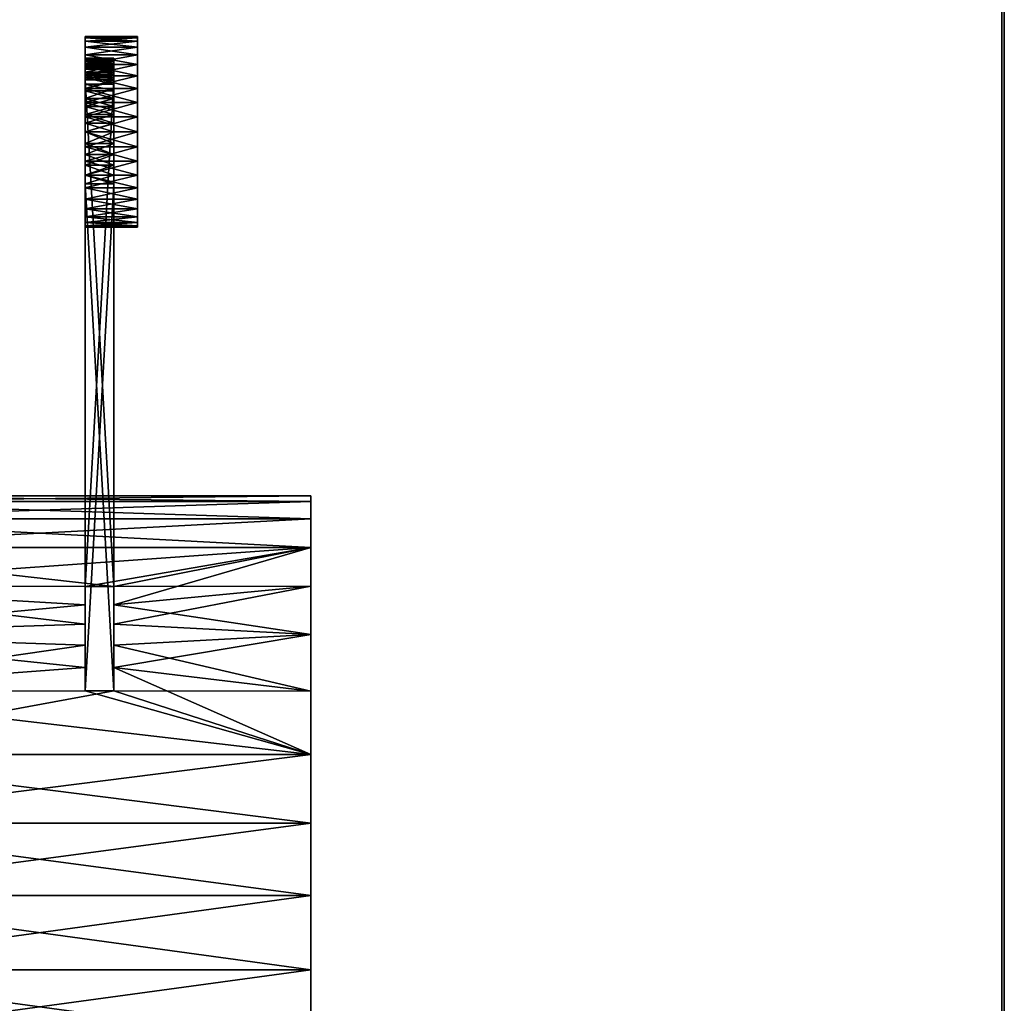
# Model space of a CAD drawing. Extents: x -4.8 to 50.9, y -3 to 23.4.
# Tile 255 of 256: x 44.8 to 49, y 14.2 to 18.4. Entities that reach past the tile are written whole.
import ezdxf

# ---------------------------------------------------------------- set-up
doc = ezdxf.new("R2010")
doc.units = 0

# ---------------------------------------------------------------- blocks, each defined once
blk = doc.blocks.new('Box-c2c06f0e-7ed6-4fdd-8369-226d69c0101d')
at = {"color": 253, "linetype": 'Continuous', "true_color": 0xa0a0a0, "transparency": 33554687}
mesh = blk.add_polyface(dxfattribs=at)
corners = [(0, 0), (49, 0), (49, 21.5), (0, 21.5), (0, 0, 0.01), (49, 0, 0.01), (49, 21.5, 0.01), (0, 21.5, 0.01)]
mesh.append_faces([[corners[k] for k in face] for face in [(0, 1, 2, 3), (4, 5, 6, 7), (0, 1, 5, 4), (1, 2, 6, 5), (2, 3, 7, 6), (3, 0, 4, 7)]], dxfattribs={"color": 253})
blk = doc.blocks.new('Box-76308f23-7f61-448f-8f6c-364ea738911b')
at = {"color": 253, "linetype": 'Continuous', "true_color": 0xa0a0a0, "transparency": 33554687}
mesh = blk.add_polyface(dxfattribs=at)
corners = [(0, 0), (49, 0), (49, 21.5), (0, 21.5), (0, 0, 0.01), (49, 0, 0.01), (49, 21.5, 0.01), (0, 21.5, 0.01)]
mesh.append_faces([[corners[k] for k in face] for face in [(0, 1, 2, 3), (4, 5, 6, 7), (0, 1, 5, 4), (1, 2, 6, 5), (2, 3, 7, 6), (3, 0, 4, 7)]], dxfattribs={"color": 253})
blk = doc.blocks.new('Box-06a53b75-7912-4e2e-b04f-e0cb4a08c854')
at = {"color": 253, "linetype": 'Continuous', "true_color": 0xa0a0a0, "transparency": 33554687}
mesh = blk.add_polyface(dxfattribs=at)
corners = [(0, 0), (0.01, 0), (0.01, 21.5), (0, 21.5), (0, 0, 19), (0.01, 0, 19), (0.01, 21.5, 19), (0, 21.5, 19)]
mesh.append_faces([[corners[k] for k in face] for face in [(0, 1, 2, 3), (4, 5, 6, 7), (0, 1, 5, 4), (1, 2, 6, 5), (2, 3, 7, 6), (3, 0, 4, 7)]], dxfattribs={"color": 253})
blk = doc.blocks.new('ccd67168-3ead-4e45-93d0-8844f19eb6f0')
at = {"linetype": 'Continuous', "transparency": 33554687}
for name, p in [('Box-c2c06f0e-7ed6-4fdd-8369-226d69c0101d', (0, 0)), ('Box-76308f23-7f61-448f-8f6c-364ea738911b', (0, 0, 18.99)), ('Box-06a53b75-7912-4e2e-b04f-e0cb4a08c854', (48.99, 0))]:
    blk.add_blockref(name, p, dxfattribs=at)
blk = doc.blocks.new('3dba67fa-a137-4c86-82ce-4df970443543')
at = {"color": 251, "transparency": 33554687}
mesh = blk.add_polyface(dxfattribs=at)
corners = [(34.333, -8.596, 21.48), (34.333, -8.416, 21.437), (32.889, -8.416, 21.437), (32.889, -8.596, 21.48), (32.889, -8.781, 21.495), (34.333, -8.781, 21.495), (34.333, -8.244, 21.366), (32.889, -8.244, 21.366), (34.333, -8.086, 21.269), (34.333, -7.945, 21.149), (32.889, -7.945, 21.149), (32.889, -8.086, 21.269), (34.333, -7.825, 21.008), (34.333, -7.728, 20.85), (32.889, -7.728, 20.85), (32.889, -7.825, 21.008), (34.333, -7.657, 20.678), (32.889, -7.657, 20.678), (34.333, -7.614, 20.129), (34.333, -7.657, 19.948), (32.889, -7.657, 19.948), (32.889, -7.614, 20.129), (32.889, -7.599, 20.313), (34.333, -7.599, 20.313), (32.889, -7.614, 20.498), (34.333, -7.614, 20.498), (34.333, -7.728, 19.777), (32.889, -7.728, 19.777), (34.333, -7.825, 19.619), (34.333, -7.945, 19.478), (32.889, -7.945, 19.478), (32.889, -7.825, 19.619), (34.333, -8.086, 19.358), (34.333, -8.244, 19.261), (32.889, -8.244, 19.261), (32.889, -8.086, 19.358), (34.333, -8.416, 19.19), (32.889, -8.416, 19.19), (34.333, -8.596, 19.147), (34.333, -8.781, 19.132), (32.889, -8.781, 19.132), (32.889, -8.596, 19.147)]
mesh.append_faces([[corners[k] for k in face] for face in [(0, 2, 3, 0), (3, 5, 0, 3), (2, 6, 7, 2), (8, 10, 11, 8), (11, 6, 8, 11), (12, 14, 15, 12), (15, 9, 12, 15), (14, 16, 17, 14), (18, 20, 21, 18), (21, 23, 18, 21), (22, 25, 23, 22), (24, 16, 25, 24), (20, 26, 27, 20), (28, 30, 31, 28), (31, 26, 28, 31), (32, 34, 35, 32), (35, 29, 32, 35), (34, 36, 37, 34), (38, 40, 41, 38), (41, 36, 38, 41)]], dxfattribs={"vtx0": -1, "color": 251})
mesh.append_faces([[corners[k] for k in face] for face in [(0, 1, 2, 0), (3, 4, 5, 3), (2, 1, 6, 2), (8, 9, 10, 8), (11, 7, 6, 11), (12, 13, 14, 12), (15, 10, 9, 15), (14, 13, 16, 14), (18, 19, 20, 18), (21, 22, 23, 21), (22, 24, 25, 22), (24, 17, 16, 24), (20, 19, 26, 20), (28, 29, 30, 28), (31, 27, 26, 31), (32, 33, 34, 32), (35, 30, 29, 35), (34, 33, 36, 34), (38, 39, 40, 38), (41, 37, 36, 41)]], dxfattribs={"vtx2": -1, "color": 251})
mesh = blk.add_polyface(dxfattribs=at)
corners = [(34.333, -7.614, -0.66), (34.333, -7.657, -0.84), (32.889, -7.657, -0.84), (32.889, -7.614, -0.66), (32.889, -7.599, -0.475), (34.333, -7.599, -0.475), (34.333, -7.728, -1.012), (32.889, -7.728, -1.012), (34.333, -7.825, -1.17), (34.333, -7.945, -1.311), (32.889, -7.945, -1.311), (32.889, -7.825, -1.17), (34.333, -8.086, -1.431), (34.333, -8.244, -1.528), (32.889, -8.244, -1.528), (32.889, -8.086, -1.431), (34.333, -8.416, -1.599), (32.889, -8.416, -1.599), (34.333, -8.596, -1.642), (34.333, -8.781, -1.657), (32.889, -8.781, -1.657), (32.889, -8.596, -1.642), (34.333, -8.965, -1.642), (34.333, -9.146, -1.599), (32.889, -9.146, -1.599), (32.889, -8.965, -1.642), (34.333, -9.317, -1.528), (32.889, -9.317, -1.528), (34.333, -9.475, -1.431), (34.333, -9.616, -1.311), (32.889, -9.616, -1.311), (32.889, -9.475, -1.431), (34.333, -9.736, -1.17), (34.333, -9.833, -1.012), (32.889, -9.833, -1.012), (32.889, -9.736, -1.17), (34.333, -9.904, -0.84), (32.889, -9.904, -0.84), (34.333, -9.947, -0.66), (34.333, -9.962, -0.475), (32.889, -9.962, -0.475), (32.889, -9.947, -0.66)]
mesh.append_faces([[corners[k] for k in face] for face in [(0, 2, 3, 0), (3, 5, 0, 3), (2, 6, 7, 2), (8, 10, 11, 8), (11, 6, 8, 11), (12, 14, 15, 12), (15, 9, 12, 15), (14, 16, 17, 14), (18, 20, 21, 18), (21, 16, 18, 21), (22, 24, 25, 22), (25, 19, 22, 25), (24, 26, 27, 24), (28, 30, 31, 28), (31, 26, 28, 31), (32, 34, 35, 32), (35, 29, 32, 35), (34, 36, 37, 34), (38, 40, 41, 38), (41, 36, 38, 41)]], dxfattribs={"vtx0": -1, "color": 251})
mesh.append_faces([[corners[k] for k in face] for face in [(0, 1, 2, 0), (3, 4, 5, 3), (2, 1, 6, 2), (8, 9, 10, 8), (11, 7, 6, 11), (12, 13, 14, 12), (15, 10, 9, 15), (14, 13, 16, 14), (18, 19, 20, 18), (21, 17, 16, 21), (22, 23, 24, 22), (25, 20, 19, 25), (24, 23, 26, 24), (28, 29, 30, 28), (31, 27, 26, 31), (32, 33, 34, 32), (35, 30, 29, 35), (34, 33, 36, 34), (38, 39, 40, 38), (41, 37, 36, 41)]], dxfattribs={"vtx2": -1, "color": 251})
mesh = blk.add_polyface(dxfattribs=at)
corners = [(34.333, -9.947, -0.291), (34.333, -9.904, -0.11), (32.889, -9.904, -0.11), (32.889, -9.947, -0.291), (32.889, -9.962, -0.475), (34.333, -9.962, -0.475), (34.333, -9.833, 0.061), (32.889, -9.833, 0.061), (34.333, -9.736, 0.219), (34.333, -9.616, 0.36), (32.889, -9.616, 0.36), (32.889, -9.736, 0.219), (34.333, -9.475, 0.48), (34.333, -9.317, 0.577), (32.889, -9.317, 0.577), (32.889, -9.475, 0.48), (34.333, -9.146, 0.648), (32.889, -9.146, 0.648), (34.333, -8.596, 0.691), (34.333, -8.416, 0.648), (32.889, -8.416, 0.648), (32.889, -8.596, 0.691), (32.889, -8.781, 0.706), (34.333, -8.781, 0.706), (32.889, -8.965, 0.691), (34.333, -8.965, 0.691), (34.333, -8.244, 0.577), (32.889, -8.244, 0.577), (34.333, -8.086, 0.48), (34.333, -7.945, 0.36), (32.889, -7.945, 0.36), (32.889, -8.086, 0.48), (34.333, -7.825, 0.219), (34.333, -7.728, 0.061), (32.889, -7.728, 0.061), (32.889, -7.825, 0.219), (34.333, -7.657, -0.11), (32.889, -7.657, -0.11), (34.333, -7.614, -0.291), (34.333, -7.599, -0.475), (32.889, -7.599, -0.475), (32.889, -7.614, -0.291)]
mesh.append_faces([[corners[k] for k in face] for face in [(0, 2, 3, 0), (3, 5, 0, 3), (2, 6, 7, 2), (8, 10, 11, 8), (11, 6, 8, 11), (12, 14, 15, 12), (15, 9, 12, 15), (14, 16, 17, 14), (18, 20, 21, 18), (21, 23, 18, 21), (22, 25, 23, 22), (24, 16, 25, 24), (20, 26, 27, 20), (28, 30, 31, 28), (31, 26, 28, 31), (32, 34, 35, 32), (35, 29, 32, 35), (34, 36, 37, 34), (38, 40, 41, 38), (41, 36, 38, 41)]], dxfattribs={"vtx0": -1, "color": 251})
mesh.append_faces([[corners[k] for k in face] for face in [(0, 1, 2, 0), (3, 4, 5, 3), (2, 1, 6, 2), (8, 9, 10, 8), (11, 7, 6, 11), (12, 13, 14, 12), (15, 10, 9, 15), (14, 13, 16, 14), (18, 19, 20, 18), (21, 22, 23, 21), (22, 24, 25, 22), (24, 17, 16, 24), (20, 19, 26, 20), (28, 29, 30, 28), (31, 27, 26, 31), (32, 33, 34, 32), (35, 30, 29, 35), (34, 33, 36, 34), (38, 39, 40, 38), (41, 37, 36, 41)]], dxfattribs={"vtx2": -1, "color": 251})
mesh = blk.add_polyface(dxfattribs=at)
corners = [(34.333, -7.599, 20.313), (34.333, -7.614, 20.498), (34.333, -7.657, 20.678), (34.333, -7.614, 20.129), (34.333, -7.657, 19.948), (34.333, -7.728, 20.85), (34.333, -7.728, 19.777), (34.333, -7.825, 21.008), (34.333, -7.825, 19.619), (34.333, -7.945, 21.149), (34.333, -7.945, 19.478), (34.333, -8.086, 21.269), (34.333, -8.086, 19.358), (34.333, -8.244, 21.366), (34.333, -8.244, 19.261), (34.333, -8.416, 21.437), (34.333, -8.416, 19.19), (34.333, -8.596, 21.48), (34.333, -8.596, 19.147), (34.333, -8.781, 21.495), (34.333, -8.781, 19.132), (34.333, -8.965, 21.48), (34.333, -8.965, 19.147), (34.333, -9.962, 20.313), (34.333, -9.947, 20.129), (34.333, -9.904, 19.948), (34.333, -9.947, 20.498), (34.333, -9.904, 20.678), (34.333, -9.833, 19.777), (34.333, -9.833, 20.85), (34.333, -9.736, 19.619), (34.333, -9.736, 21.008), (34.333, -9.616, 19.478), (34.333, -9.616, 21.149), (34.333, -9.475, 19.358), (34.333, -9.475, 21.269), (34.333, -9.317, 19.261), (34.333, -9.317, 21.366), (34.333, -9.146, 19.19), (34.333, -9.146, 21.437)]
mesh.append_faces([[corners[k] for k in face] for face in [(5, 6, 4, 5), (7, 8, 6, 7), (9, 10, 8, 9), (11, 12, 10, 11), (13, 14, 12, 13), (15, 16, 14, 15), (17, 18, 16, 17), (19, 20, 18, 19), (21, 22, 20, 21), (28, 29, 27, 28), (30, 31, 29, 30), (32, 33, 31, 32), (34, 35, 33, 34), (36, 37, 35, 36), (38, 39, 37, 38), (22, 21, 39, 22)]], dxfattribs={"vtx0": -1, "vtx2": -1, "color": 251})
mesh.append_faces([[corners[k] for k in face] for face in [(3, 0, 2, 3), (4, 3, 2, 4), (2, 5, 4, 2), (5, 7, 6, 5), (7, 9, 8, 7), (9, 11, 10, 9), (11, 13, 12, 11), (13, 15, 14, 13), (15, 17, 16, 15), (17, 19, 18, 17), (19, 21, 20, 19), (26, 23, 25, 26), (27, 26, 25, 27), (25, 28, 27, 25), (28, 30, 29, 28), (30, 32, 31, 30), (32, 34, 33, 32), (34, 36, 35, 34), (36, 38, 37, 36), (38, 22, 39, 38)]], dxfattribs={"vtx1": -1, "vtx2": -1, "color": 251})
mesh.append_faces([[corners[k] for k in face] for face in [(0, 1, 2, 0), (23, 24, 25, 23)]], dxfattribs={"vtx2": -1, "color": 251})
mesh = blk.add_polyface(dxfattribs=at)
corners = [(34.333, -8.781, -1.657), (34.333, -8.596, -1.642), (34.333, -8.416, -1.599), (34.333, -8.965, -1.642), (34.333, -9.146, -1.599), (34.333, -8.244, -1.528), (34.333, -9.317, -1.528), (34.333, -8.086, -1.431), (34.333, -9.475, -1.431), (34.333, -7.945, -1.311), (34.333, -9.616, -1.311), (34.333, -7.825, -1.17), (34.333, -9.736, -1.17), (34.333, -7.728, -1.012), (34.333, -9.833, -1.012), (34.333, -7.657, -0.84), (34.333, -9.904, -0.84), (34.333, -7.614, -0.66), (34.333, -9.947, -0.66), (34.333, -7.599, -0.475), (34.333, -9.962, -0.475), (34.333, -7.614, -0.291), (34.333, -9.947, -0.291), (34.333, -8.781, 0.706), (34.333, -8.965, 0.691), (34.333, -9.146, 0.648), (34.333, -8.596, 0.691), (34.333, -8.416, 0.648), (34.333, -9.317, 0.577), (34.333, -8.244, 0.577), (34.333, -9.475, 0.48), (34.333, -8.086, 0.48), (34.333, -9.616, 0.36), (34.333, -7.945, 0.36), (34.333, -9.736, 0.219), (34.333, -7.825, 0.219), (34.333, -9.833, 0.061), (34.333, -7.728, 0.061), (34.333, -9.904, -0.11), (34.333, -7.657, -0.11)]
mesh.append_faces([[corners[k] for k in face] for face in [(5, 6, 4, 5), (7, 8, 6, 7), (9, 10, 8, 9), (11, 12, 10, 11), (13, 14, 12, 13), (15, 16, 14, 15), (17, 18, 16, 17), (19, 20, 18, 19), (21, 22, 20, 21), (28, 29, 27, 28), (30, 31, 29, 30), (32, 33, 31, 32), (34, 35, 33, 34), (36, 37, 35, 36), (38, 39, 37, 38), (22, 21, 39, 22)]], dxfattribs={"vtx0": -1, "vtx2": -1, "color": 251})
mesh.append_faces([[corners[k] for k in face] for face in [(3, 0, 2, 3), (4, 3, 2, 4), (2, 5, 4, 2), (5, 7, 6, 5), (7, 9, 8, 7), (9, 11, 10, 9), (11, 13, 12, 11), (13, 15, 14, 13), (15, 17, 16, 15), (17, 19, 18, 17), (19, 21, 20, 19), (26, 23, 25, 26), (27, 26, 25, 27), (25, 28, 27, 25), (28, 30, 29, 28), (30, 32, 31, 30), (32, 34, 33, 32), (34, 36, 35, 34), (36, 38, 37, 36), (38, 22, 39, 38)]], dxfattribs={"vtx1": -1, "vtx2": -1, "color": 251})
mesh.append_faces([[corners[k] for k in face] for face in [(0, 1, 2, 0), (23, 24, 25, 23)]], dxfattribs={"vtx2": -1, "color": 251})
at = {"color": 254, "transparency": 33554687}
mesh = blk.add_polyface(dxfattribs=at)
corners = [(33.677, -8.673, -1.383), (33.677, -8.781, -1.389), (32.889, -8.781, -1.389), (32.889, -8.673, -1.383), (32.889, -8.567, -1.364), (33.677, -8.567, -1.364), (33.677, -8.464, -1.333), (32.889, -8.464, -1.333), (32.889, -8.366, -1.289), (33.677, -8.366, -1.289), (33.677, -8.244, -1.215), (32.889, -8.244, -1.215), (32.889, -8.135, -1.121), (33.677, -8.135, -1.121), (33.677, -8.041, -1.012), (32.889, -8.041, -1.012), (32.889, -7.967, -0.89), (33.677, -7.967, -0.89), (33.677, -7.912, -0.758), (32.889, -7.912, -0.758), (33.677, -7.878, -0.618), (32.889, -7.878, -0.618), (32.889, -7.867, -0.475), (33.677, -7.867, -0.475), (33.677, -7.878, -0.333), (32.889, -7.878, -0.333), (32.889, -7.912, -0.193), (33.677, -7.912, -0.193), (33.677, -7.967, -0.061), (32.889, -7.967, -0.061), (33.677, -8.041, 0.061), (32.889, -8.041, 0.061), (32.889, -8.135, 0.17), (33.677, -8.135, 0.17), (33.677, -8.923, -1.378), (33.677, -9.063, -1.344), (32.889, -9.063, -1.344), (32.889, -8.923, -1.378), (32.889, -8.781, -1.389), (33.677, -8.781, -1.389), (33.677, -9.195, -1.289), (32.889, -9.195, -1.289), (33.677, -9.317, -1.215), (33.677, -9.426, -1.121), (32.889, -9.426, -1.121), (32.889, -9.317, -1.215)]
mesh.append_faces([[corners[k] for k in face] for face in [(0, 2, 3, 0), (3, 5, 0, 3), (6, 4, 7, 6), (7, 9, 6, 7), (10, 8, 11, 10), (11, 13, 10, 11), (14, 12, 15, 14), (15, 17, 14, 15), (18, 16, 19, 18), (20, 19, 21, 20), (21, 23, 20, 21), (24, 22, 25, 24), (25, 27, 24, 25), (28, 26, 29, 28), (30, 29, 31, 30), (31, 33, 30, 31), (34, 36, 37, 34), (37, 39, 34, 37), (36, 40, 41, 36), (42, 44, 45, 42), (45, 40, 42, 45)]], dxfattribs={"vtx0": -1, "color": 254})
mesh.append_faces([[corners[k] for k in face] for face in [(0, 1, 2, 0), (3, 4, 5, 3), (6, 5, 4, 6), (7, 8, 9, 7), (10, 9, 8, 10), (11, 12, 13, 11), (14, 13, 12, 14), (15, 16, 17, 15), (18, 17, 16, 18), (20, 18, 19, 20), (21, 22, 23, 21), (24, 23, 22, 24), (25, 26, 27, 25), (28, 27, 26, 28), (30, 28, 29, 30), (31, 32, 33, 31), (34, 35, 36, 34), (37, 38, 39, 37), (36, 35, 40, 36), (42, 43, 44, 42), (45, 41, 40, 45)]], dxfattribs={"vtx2": -1, "color": 254})
mesh = blk.add_polyface(dxfattribs=at)
corners = [(33.677, -8.673, 21.221), (33.677, -8.567, 21.202), (32.889, -8.567, 21.202), (32.889, -8.673, 21.221), (32.889, -8.781, 21.227), (33.677, -8.781, 21.227), (33.677, -8.464, 21.171), (33.677, -8.366, 21.127), (32.889, -8.366, 21.127), (32.889, -8.464, 21.171), (33.677, -8.187, 21.008), (33.677, -8.11, 20.934), (32.889, -8.11, 20.934), (32.889, -8.187, 21.008), (32.889, -8.273, 21.073), (33.677, -8.273, 21.073), (33.677, -8.041, 20.85), (33.677, -7.984, 20.76), (32.889, -7.984, 20.76), (32.889, -8.041, 20.85), (33.677, -7.937, 20.663), (33.677, -7.901, 20.561), (32.889, -7.901, 20.561), (32.889, -7.937, 20.663), (33.677, -7.878, 20.456), (33.677, -7.868, 20.349), (32.889, -7.868, 20.349), (32.889, -7.878, 20.456), (33.677, -7.885, 20.135), (33.677, -7.912, 20.031), (32.889, -7.912, 20.031), (32.889, -7.885, 20.135), (32.889, -7.87, 20.242), (33.677, -7.87, 20.242), (33.677, -7.951, 19.931), (33.677, -8.002, 19.836), (32.889, -8.002, 19.836), (32.889, -7.951, 19.931), (33.677, -8.063, 19.748), (33.677, -8.135, 19.668), (32.889, -8.135, 19.668), (32.889, -8.063, 19.748)]
mesh.append_faces([[corners[k] for k in face] for face in [(0, 2, 3, 0), (3, 5, 0, 3), (6, 8, 9, 6), (9, 1, 6, 9), (10, 12, 13, 10), (13, 15, 10, 13), (14, 7, 15, 14), (16, 18, 19, 16), (19, 11, 16, 19), (20, 22, 23, 20), (23, 17, 20, 23), (24, 26, 27, 24), (27, 21, 24, 27), (28, 30, 31, 28), (31, 33, 28, 31), (32, 25, 33, 32), (34, 36, 37, 34), (37, 29, 34, 37), (38, 40, 41, 38), (41, 35, 38, 41)]], dxfattribs={"vtx0": -1, "color": 254})
mesh.append_faces([[corners[k] for k in face] for face in [(0, 1, 2, 0), (3, 4, 5, 3), (6, 7, 8, 6), (9, 2, 1, 9), (10, 11, 12, 10), (13, 14, 15, 13), (14, 8, 7, 14), (16, 17, 18, 16), (19, 12, 11, 19), (20, 21, 22, 20), (23, 18, 17, 23), (24, 25, 26, 24), (27, 22, 21, 27), (28, 29, 30, 28), (31, 32, 33, 31), (32, 26, 25, 32), (34, 35, 36, 34), (37, 30, 29, 37), (38, 39, 40, 38), (41, 36, 35, 41)]], dxfattribs={"vtx2": -1, "color": 254})
at = {"color": 251, "transparency": 33554687}
mesh = blk.add_polyface(dxfattribs=at)
corners = [(33.677, -8.567, -1.364), (33.677, -8.464, -1.333), (33.677, -9.063, -1.344), (33.677, -8.923, -1.378), (33.677, -8.781, -1.389), (33.677, -8.673, -1.383), (33.677, -8.366, -1.289), (33.677, -9.195, -1.289), (33.677, -8.244, -1.215), (33.677, -9.317, -1.215), (33.677, -8.135, -1.121), (33.677, -9.426, -1.121), (33.677, -8.041, 0.061), (33.677, -8.135, 0.17), (33.677, -15.714, 5.166), (33.677, -7.967, -0.061), (33.677, -7.912, -0.193), (33.677, -7.878, -0.333), (33.677, -7.867, -0.475), (33.677, -7.878, -0.618), (33.677, -7.912, -0.758), (33.677, -7.967, -0.89), (33.677, -8.041, -1.012), (33.677, -15.424, 5.391), (33.677, -15.149, 5.634), (33.677, -14.89, 5.893), (33.677, -14.647, 6.168), (33.677, -14.422, 6.458)]
mesh.append_faces([[corners[k] for k in face] for face in [(0, 2, 3, 0), (3, 5, 0, 3), (1, 7, 2, 1), (6, 9, 7, 6), (8, 11, 9, 8), (14, 15, 12, 14), (14, 16, 15, 14), (14, 17, 16, 14), (14, 18, 17, 14), (14, 19, 18, 14), (14, 20, 19, 14), (11, 21, 20, 11), (11, 22, 21, 11), (11, 10, 22, 11), (13, 23, 14, 13), (13, 24, 23, 13), (13, 25, 24, 13), (13, 26, 25, 13)]], dxfattribs={"vtx0": -1, "vtx2": -1, "color": 251})
mesh.append_faces([[corners[k] for k in face] for face in [(0, 1, 2, 0), (1, 6, 7, 1), (6, 8, 9, 6), (8, 10, 11, 8), (12, 13, 14, 12), (14, 11, 20, 14)]], dxfattribs={"vtx1": -1, "vtx2": -1, "color": 251})
mesh.append_faces([[corners[k] for k in face] for face in [(3, 4, 5, 3), (13, 27, 26, 13)]], dxfattribs={"vtx2": -1, "color": 251})
mesh = blk.add_polyface(dxfattribs=at)
corners = [(33.677, -7.885, 20.135), (33.677, -7.87, 20.242), (33.677, -7.868, 20.349), (33.677, -7.878, 20.456), (33.677, -7.901, 20.561), (33.677, -7.912, 20.031), (33.677, -7.937, 20.663), (33.677, -7.951, 19.931), (33.677, -7.984, 20.76), (33.677, -8.002, 19.836), (33.677, -8.041, 20.85), (33.677, -8.063, 19.748), (33.677, -8.11, 20.934), (33.677, -8.135, 19.668), (33.677, -9.317, 21.053), (33.677, -9.426, 20.959), (33.677, -14.422, 13.38), (33.677, -9.195, 21.127), (33.677, -9.063, 21.182), (33.677, -8.923, 21.216), (33.677, -8.781, 21.227), (33.677, -8.673, 21.221), (33.677, -8.567, 21.202), (33.677, -8.464, 21.171), (33.677, -8.366, 21.127), (33.677, -8.273, 21.073), (33.677, -8.187, 21.008), (33.677, -14.647, 13.67), (33.677, -14.89, 13.945), (33.677, -15.149, 14.204), (33.677, -15.424, 14.447), (33.677, -15.714, 14.672)]
mesh.append_faces([[corners[k] for k in face] for face in [(0, 2, 3, 0), (3, 5, 0, 3), (4, 7, 5, 4), (6, 9, 7, 6), (8, 11, 9, 8), (10, 13, 11, 10), (16, 17, 14, 16), (16, 18, 17, 16), (16, 19, 18, 16), (16, 20, 19, 16), (16, 21, 20, 16), (16, 22, 21, 16), (13, 23, 22, 13), (13, 24, 23, 13), (13, 25, 24, 13), (13, 26, 25, 13), (13, 12, 26, 13), (15, 27, 16, 15), (15, 28, 27, 15), (15, 29, 28, 15), (15, 30, 29, 15)]], dxfattribs={"vtx0": -1, "vtx2": -1, "color": 251})
mesh.append_faces([[corners[k] for k in face] for face in [(3, 4, 5, 3), (4, 6, 7, 4), (6, 8, 9, 6), (8, 10, 11, 8), (10, 12, 13, 10), (14, 15, 16, 14), (16, 13, 22, 16)]], dxfattribs={"vtx1": -1, "vtx2": -1, "color": 251})
mesh.append_faces([[corners[k] for k in face] for face in [(0, 1, 2, 0), (15, 31, 30, 15)]], dxfattribs={"vtx2": -1, "color": 251})
mesh = blk.add_polyface(dxfattribs=at)
corners = [(33.677, -14.422, 13.38), (32.889, -14.422, 13.38), (32.889, -8.135, 19.668), (33.677, -8.135, 19.668)]
mesh.append_faces([[corners[k] for k in face] for face in [(3, 0, 2, 3)]], dxfattribs={"vtx1": -1, "color": 251})
mesh.append_faces([[corners[k] for k in face] for face in [(0, 1, 2, 0)]], dxfattribs={"vtx2": -1, "color": 251})
mesh = blk.add_polyface(dxfattribs=at)
corners = [(33.677, -8.135, 0.17), (32.889, -8.135, 0.17), (32.889, -14.422, 6.458), (33.677, -14.422, 6.458)]
mesh.append_faces([[corners[k] for k in face] for face in [(3, 0, 2, 3)]], dxfattribs={"vtx1": -1, "color": 251})
mesh.append_faces([[corners[k] for k in face] for face in [(0, 1, 2, 0)]], dxfattribs={"vtx2": -1, "color": 251})
at = {"color": 254, "transparency": 33554687}
mesh = blk.add_polyface(dxfattribs=at)
corners = [(33.677, -9.317, 21.053), (33.677, -9.195, 21.127), (32.889, -9.195, 21.127), (32.889, -9.317, 21.053), (32.889, -9.426, 20.959), (33.677, -9.426, 20.959), (33.677, -9.063, 21.182), (32.889, -9.063, 21.182), (33.677, -8.923, 21.216), (33.677, -8.781, 21.227), (32.889, -8.781, 21.227), (32.889, -8.923, 21.216)]
mesh.append_faces([[corners[k] for k in face] for face in [(0, 2, 3, 0), (3, 5, 0, 3), (2, 6, 7, 2), (8, 10, 11, 8), (11, 6, 8, 11)]], dxfattribs={"vtx0": -1, "color": 254})
mesh.append_faces([[corners[k] for k in face] for face in [(0, 1, 2, 0), (3, 4, 5, 3), (2, 1, 6, 2), (8, 9, 10, 8), (11, 7, 6, 11)]], dxfattribs={"vtx2": -1, "color": 254})
at = {"color": 251, "transparency": 33554687}
mesh = blk.add_polyface(dxfattribs=at)
corners = [(34.333, -8.965, 19.147), (34.333, -9.146, 19.19), (32.889, -9.146, 19.19), (32.889, -8.965, 19.147), (32.889, -8.781, 19.132), (34.333, -8.781, 19.132), (34.333, -9.317, 19.261), (32.889, -9.317, 19.261), (34.333, -9.475, 19.358), (34.333, -9.616, 19.478), (32.889, -9.616, 19.478), (32.889, -9.475, 19.358), (34.333, -9.736, 19.619), (34.333, -9.833, 19.777), (32.889, -9.833, 19.777), (32.889, -9.736, 19.619), (34.333, -9.904, 19.948), (32.889, -9.904, 19.948), (34.333, -9.947, 20.498), (34.333, -9.904, 20.678), (32.889, -9.904, 20.678), (32.889, -9.947, 20.498), (32.889, -9.962, 20.313), (34.333, -9.962, 20.313), (32.889, -9.947, 20.129), (34.333, -9.947, 20.129), (34.333, -9.833, 20.85), (32.889, -9.833, 20.85), (34.333, -9.736, 21.008), (34.333, -9.616, 21.149), (32.889, -9.616, 21.149), (32.889, -9.736, 21.008), (34.333, -9.475, 21.269), (34.333, -9.317, 21.366), (32.889, -9.317, 21.366), (32.889, -9.475, 21.269), (34.333, -9.146, 21.437), (32.889, -9.146, 21.437), (34.333, -8.965, 21.48), (34.333, -8.781, 21.495), (32.889, -8.781, 21.495), (32.889, -8.965, 21.48)]
mesh.append_faces([[corners[k] for k in face] for face in [(0, 2, 3, 0), (3, 5, 0, 3), (2, 6, 7, 2), (8, 10, 11, 8), (11, 6, 8, 11), (12, 14, 15, 12), (15, 9, 12, 15), (14, 16, 17, 14), (18, 20, 21, 18), (21, 23, 18, 21), (22, 25, 23, 22), (24, 16, 25, 24), (20, 26, 27, 20), (28, 30, 31, 28), (31, 26, 28, 31), (32, 34, 35, 32), (35, 29, 32, 35), (34, 36, 37, 34), (38, 40, 41, 38), (41, 36, 38, 41)]], dxfattribs={"vtx0": -1, "color": 251})
mesh.append_faces([[corners[k] for k in face] for face in [(0, 1, 2, 0), (3, 4, 5, 3), (2, 1, 6, 2), (8, 9, 10, 8), (11, 7, 6, 11), (12, 13, 14, 12), (15, 10, 9, 15), (14, 13, 16, 14), (18, 19, 20, 18), (21, 22, 23, 21), (22, 24, 25, 22), (24, 17, 16, 24), (20, 19, 26, 20), (28, 29, 30, 28), (31, 27, 26, 31), (32, 33, 34, 32), (35, 30, 29, 35), (34, 33, 36, 34), (38, 39, 40, 38), (41, 37, 36, 41)]], dxfattribs={"vtx2": -1, "color": 251})
mesh = blk.add_polyface(dxfattribs=at)
corners = [(33.677, -9.426, 20.959), (32.889, -9.426, 20.959), (32.889, -15.714, 14.672), (33.677, -15.714, 14.672)]
mesh.append_faces([[corners[k] for k in face] for face in [(3, 0, 2, 3)]], dxfattribs={"vtx1": -1, "color": 251})
mesh.append_faces([[corners[k] for k in face] for face in [(0, 1, 2, 0)]], dxfattribs={"vtx2": -1, "color": 251})
at = {"color": 254, "transparency": 33554687}
mesh = blk.add_polyface(dxfattribs=at)
corners = [(33.677, -15.714, 5.166), (32.889, -15.714, 5.166), (32.889, -9.426, -1.121), (33.677, -9.426, -1.121)]
mesh.append_faces([[corners[k] for k in face] for face in [(3, 0, 2, 3)]], dxfattribs={"vtx1": -1, "color": 254})
mesh.append_faces([[corners[k] for k in face] for face in [(0, 1, 2, 0)]], dxfattribs={"vtx2": -1, "color": 254})
at = {"color": 251, "transparency": 33554687}
mesh = blk.add_polyface(dxfattribs=at)
corners = [(33.677, -15.424, 5.391), (33.677, -15.149, 5.634), (39.147, -15.017, 5.761), (39.147, -15.719, 5.162), (39.147, -16.506, 4.68), (33.677, -15.714, 5.166), (32.889, -15.714, 5.166), (24.09, -15.719, 5.162), (32.889, -15.424, 5.391), (24.09, -15.017, 5.761), (32.889, -15.149, 5.634), (24.09, -16.506, 4.68), (32.889, -14.89, 5.893), (24.09, -14.418, 6.463), (32.889, -14.647, 6.168), (32.889, -14.422, 6.458), (24.09, -13.936, 7.25), (39.147, -13.936, 7.25), (33.677, -14.422, 6.458), (39.147, -14.418, 6.463), (33.677, -14.647, 6.168), (33.677, -14.89, 5.893), (33.677, -14.89, 13.945), (33.677, -15.149, 14.204), (39.147, -15.017, 14.077), (39.147, -14.418, 13.375), (33.677, -14.647, 13.67), (39.147, -13.936, 12.588), (33.677, -14.422, 13.38), (32.889, -14.422, 13.38), (24.09, -14.418, 13.375), (32.889, -14.647, 13.67), (24.09, -15.017, 14.077), (32.889, -14.89, 13.945), (32.889, -15.149, 14.204), (24.09, -13.936, 12.588), (32.889, -15.424, 14.447), (24.09, -15.719, 14.676), (32.889, -15.714, 14.672), (24.09, -16.506, 15.158), (39.147, -16.506, 15.158), (33.677, -15.714, 14.672), (39.147, -15.719, 14.676), (33.677, -15.424, 14.447), (39.147, -18.255, 15.727), (39.147, -17.358, 15.511), (24.09, -17.358, 15.511), (24.09, -18.255, 15.727), (24.09, -19.175, 15.799), (39.147, -19.175, 15.799), (39.147, -13.583, 11.736), (24.09, -13.583, 11.736), (39.147, -13.367, 8.999), (39.147, -13.583, 8.102), (24.09, -13.583, 8.102), (24.09, -13.367, 8.999), (24.09, -13.295, 9.919), (39.147, -13.295, 9.919), (24.09, -13.367, 10.839), (39.147, -13.367, 10.839), (39.147, -17.358, 4.327), (24.09, -17.358, 4.327), (39.147, -18.255, 4.111), (39.147, -19.175, 4.039), (24.09, -19.175, 4.039), (24.09, -18.255, 4.111)]
mesh.append_faces([[corners[k] for k in face] for face in [(0, 1, 2, 0), (0, 2, 3, 0), (3, 4, 5, 3), (3, 5, 0, 3), (6, 5, 7, 6), (7, 8, 6, 7), (7, 9, 10, 7), (7, 10, 8, 7), (5, 4, 11, 5), (5, 11, 7, 5), (12, 10, 9, 12), (9, 13, 14, 9), (9, 14, 12, 9), (13, 15, 14, 13), (13, 16, 17, 13), (13, 17, 15, 13), (17, 18, 15, 17), (17, 19, 20, 17), (17, 20, 18, 17), (19, 2, 21, 19), (19, 21, 20, 19), (2, 1, 21, 2), (22, 23, 24, 22), (24, 25, 26, 24), (24, 26, 22, 24), (25, 27, 28, 25), (25, 28, 26, 25), (29, 28, 30, 29), (30, 31, 29, 30), (30, 32, 33, 30), (30, 33, 31, 30), (32, 34, 33, 32), (28, 27, 35, 28), (28, 35, 30, 28), (36, 34, 32, 36), (36, 32, 37, 36), (37, 38, 36, 37), (37, 39, 40, 37), (37, 40, 38, 37), (40, 41, 38, 40), (40, 42, 43, 40), (40, 43, 41, 40), (42, 24, 23, 42), (42, 23, 43, 42)]], dxfattribs={"color": 251})
mesh.append_faces([[corners[k] for k in face] for face in [(44, 46, 47, 44), (47, 49, 44, 47), (46, 40, 39, 46), (35, 50, 51, 35), (52, 54, 55, 52), (55, 57, 52, 55), (56, 59, 57, 56), (58, 50, 59, 58), (54, 17, 16, 54), (11, 60, 61, 11), (62, 64, 65, 62), (65, 60, 62, 65)]], dxfattribs={"vtx0": -1, "color": 251})
mesh.append_faces([[corners[k] for k in face] for face in [(44, 45, 46, 44), (47, 48, 49, 47), (46, 45, 40, 46), (35, 27, 50, 35), (52, 53, 54, 52), (55, 56, 57, 55), (56, 58, 59, 56), (58, 51, 50, 58), (54, 53, 17, 54), (11, 4, 60, 11), (62, 63, 64, 62), (65, 61, 60, 65)]], dxfattribs={"vtx2": -1, "color": 251})
mesh = blk.add_polyface(dxfattribs=at)
corners = [(39.147, -13.295, 9.919), (39.147, -13.367, 10.839), (39.147, -13.583, 11.736), (39.147, -13.367, 8.999), (39.147, -13.583, 8.102), (39.147, -13.936, 12.588), (39.147, -13.936, 7.25), (39.147, -14.418, 13.375), (39.147, -14.418, 6.463), (39.147, -15.017, 14.077), (39.147, -15.017, 5.761), (39.147, -15.719, 14.676), (39.147, -15.719, 5.162), (39.147, -16.506, 15.158), (39.147, -16.506, 4.68), (39.147, -17.358, 15.511), (39.147, -17.358, 4.327), (39.147, -18.255, 15.727), (39.147, -18.255, 4.111), (39.147, -19.175, 15.799), (39.147, -19.175, 4.039), (39.147, -20.095, 15.727), (39.147, -20.095, 4.111), (39.147, -25.055, 9.919), (39.147, -24.983, 8.999), (39.147, -24.767, 8.102), (39.147, -24.983, 10.839), (39.147, -24.767, 11.736), (39.147, -24.414, 7.25), (39.147, -24.414, 12.588), (39.147, -23.932, 6.463), (39.147, -23.932, 13.375), (39.147, -23.333, 5.761), (39.147, -23.333, 14.077), (39.147, -22.631, 5.162), (39.147, -22.631, 14.676), (39.147, -21.844, 4.68), (39.147, -21.844, 15.158), (39.147, -20.992, 4.327), (39.147, -20.992, 15.511)]
mesh.append_faces([[corners[k] for k in face] for face in [(5, 6, 4, 5), (7, 8, 6, 7), (9, 10, 8, 9), (11, 12, 10, 11), (13, 14, 12, 13), (15, 16, 14, 15), (17, 18, 16, 17), (19, 20, 18, 19), (21, 22, 20, 21), (28, 29, 27, 28), (30, 31, 29, 30), (32, 33, 31, 32), (34, 35, 33, 34), (36, 37, 35, 36), (38, 39, 37, 38), (22, 21, 39, 22)]], dxfattribs={"vtx0": -1, "vtx2": -1, "color": 251})
mesh.append_faces([[corners[k] for k in face] for face in [(3, 0, 2, 3), (4, 3, 2, 4), (2, 5, 4, 2), (5, 7, 6, 5), (7, 9, 8, 7), (9, 11, 10, 9), (11, 13, 12, 11), (13, 15, 14, 13), (15, 17, 16, 15), (17, 19, 18, 17), (19, 21, 20, 19), (26, 23, 25, 26), (27, 26, 25, 27), (25, 28, 27, 25), (28, 30, 29, 28), (30, 32, 31, 30), (32, 34, 33, 32), (34, 36, 35, 34), (36, 38, 37, 36), (38, 22, 39, 38)]], dxfattribs={"vtx1": -1, "vtx2": -1, "color": 251})
mesh.append_faces([[corners[k] for k in face] for face in [(0, 1, 2, 0), (23, 24, 25, 23)]], dxfattribs={"vtx2": -1, "color": 251})
mesh = blk.add_polyface(dxfattribs=at)
corners = [(39.147, -20.095, 4.111), (39.147, -20.992, 4.327), (24.09, -20.992, 4.327), (24.09, -20.095, 4.111), (24.09, -19.175, 4.039), (39.147, -19.175, 4.039), (39.147, -21.844, 4.68), (24.09, -21.844, 4.68), (32.889, -22.926, 5.391), (32.889, -23.201, 5.634), (24.09, -23.333, 5.761), (24.09, -22.631, 5.162), (32.889, -22.636, 5.166), (33.677, -22.636, 5.166), (39.147, -22.631, 5.162), (33.677, -22.926, 5.391), (39.147, -23.333, 5.761), (33.677, -23.201, 5.634), (39.147, -23.932, 6.463), (39.147, -24.414, 7.25), (24.09, -24.414, 7.25), (24.09, -23.932, 6.463), (33.677, -23.46, 5.893), (33.677, -23.703, 6.168), (33.677, -23.928, 6.458), (32.889, -23.928, 6.458), (32.889, -23.703, 6.168), (32.889, -23.46, 5.893), (39.147, -24.767, 8.102), (24.09, -24.767, 8.102), (39.147, -24.983, 10.839), (39.147, -24.767, 11.736), (24.09, -24.767, 11.736), (24.09, -24.983, 10.839), (24.09, -25.055, 9.919), (39.147, -25.055, 9.919), (24.09, -24.983, 8.999), (39.147, -24.983, 8.999), (39.147, -24.414, 12.588), (24.09, -24.414, 12.588), (32.889, -23.46, 13.945), (32.889, -23.201, 14.204), (24.09, -23.333, 14.077), (24.09, -23.932, 13.375), (32.889, -23.703, 13.67), (32.889, -23.928, 13.38), (33.677, -23.928, 13.38), (39.147, -23.932, 13.375), (33.677, -23.703, 13.67), (39.147, -23.333, 14.077), (33.677, -23.46, 13.945), (33.677, -23.201, 14.204), (39.147, -22.631, 14.676), (39.147, -21.844, 15.158), (24.09, -21.844, 15.158), (24.09, -22.631, 14.676), (33.677, -22.926, 14.447), (33.677, -22.636, 14.672), (32.889, -22.636, 14.672), (32.889, -22.926, 14.447), (39.147, -20.992, 15.511), (24.09, -20.992, 15.511), (39.147, -20.095, 15.727), (39.147, -19.175, 15.799), (24.09, -19.175, 15.799), (24.09, -20.095, 15.727)]
mesh.append_faces([[corners[k] for k in face] for face in [(8, 9, 10, 8), (8, 10, 11, 8), (11, 12, 8, 11), (14, 15, 13, 14), (14, 16, 17, 14), (14, 17, 15, 14), (22, 17, 16, 22), (16, 18, 23, 16), (16, 23, 22, 16), (18, 24, 23, 18), (21, 26, 25, 21), (21, 10, 27, 21), (21, 27, 26, 21), (10, 9, 27, 10), (40, 41, 42, 40), (42, 43, 44, 42), (42, 44, 40, 42), (43, 45, 44, 43), (47, 48, 46, 47), (47, 49, 50, 47), (47, 50, 48, 47), (49, 51, 50, 49), (56, 51, 49, 56), (56, 49, 52, 56), (52, 57, 56, 52), (55, 59, 58, 55), (55, 42, 41, 55), (55, 41, 59, 55)]], dxfattribs={"color": 251})
mesh.append_faces([[corners[k] for k in face] for face in [(0, 2, 3, 0), (3, 5, 0, 3), (2, 6, 7, 2), (11, 13, 12, 11), (11, 6, 14, 11), (18, 20, 21, 18), (18, 25, 24, 18), (25, 18, 21, 25), (20, 28, 29, 20), (30, 32, 33, 30), (33, 35, 30, 33), (34, 37, 35, 34), (36, 28, 37, 36), (32, 38, 39, 32), (43, 46, 45, 43), (43, 38, 47, 43), (52, 54, 55, 52), (52, 58, 57, 52), (58, 52, 55, 58), (54, 60, 61, 54), (62, 64, 65, 62), (65, 60, 62, 65)]], dxfattribs={"vtx0": -1, "color": 251})
mesh.append_faces([[corners[k] for k in face] for face in [(0, 1, 2, 0), (3, 4, 5, 3), (2, 1, 6, 2), (11, 14, 13, 11), (11, 7, 6, 11), (18, 19, 20, 18), (20, 19, 28, 20), (30, 31, 32, 30), (33, 34, 35, 33), (34, 36, 37, 34), (36, 29, 28, 36), (32, 31, 38, 32), (43, 47, 46, 43), (43, 39, 38, 43), (52, 53, 54, 52), (54, 53, 60, 54), (62, 63, 64, 62), (65, 61, 60, 65)]], dxfattribs={"vtx2": -1, "color": 251})
blk = doc.blocks.new('e5e0e6fc-4047-40e2-9532-d847478d1142')
at = {"linetype": 'Continuous', "transparency": 33554687}
blk.add_blockref('ccd67168-3ead-4e45-93d0-8844f19eb6f0', (0, 0), dxfattribs=at)
at = {"linetype": 'Continuous', "transparency": 33554687, "xscale": 0.155, "yscale": 0.34666667, "zscale": 0.34666667}
blk.add_blockref('3dba67fa-a137-4c86-82ce-4df970443543', (39.95, 21, 6.6), dxfattribs=at)

msp = doc.modelspace()

# ---------------------------------------------------------------- block references
at = {"transparency": 33554687}
msp.add_blockref('e5e0e6fc-4047-40e2-9532-d847478d1142', (0, 0), dxfattribs=at)

doc.saveas('drawing.dxf')
